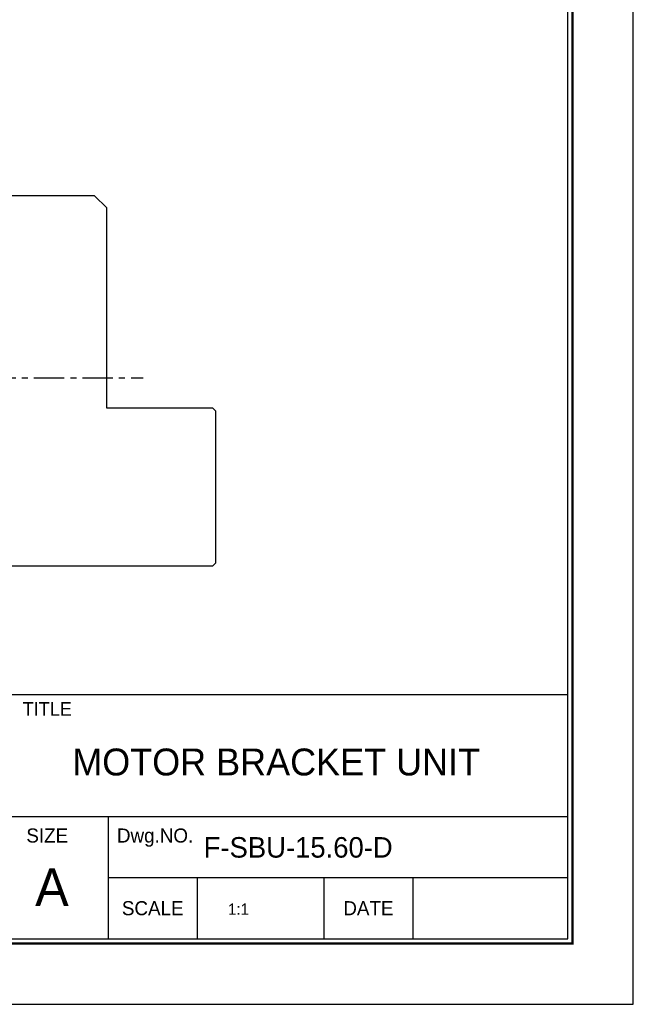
# Model space of a CAD drawing. Header units: millimetres. Extents: x 1591 to 2050, y 1063 to 1388.
# Tile 2 of 3: x 1949 to 2050, y 1063 to 1226. Entities that reach past the tile are written whole.
import ezdxf
from ezdxf.enums import TextEntityAlignment as Align

# ---------------------------------------------------------------- set-up
doc = ezdxf.new("R2010")
doc.units = ezdxf.units.MM
doc.linetypes.add('CENTER', pattern=[2, 1.25, -0.25, 0.25, -0.25])
for name, color, linetype in [('S1', 1, 'CENTER'), ('Z5', 7, 'Continuous'), ('Z7', 7, 'Continuous')]:
    doc.layers.add(name, color=color, linetype=linetype)

# ---------------------------------------------------------------- blocks, each defined once
blk = doc.blocks.new('란표제')
at = {"layer": 'Z7', "color": 0}
for p, q in [((297.0000000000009, 0), (297.0000000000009, 210)), ((0, 0), (297.0000000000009, 0))]:
    blk.add_line(p, q, dxfattribs=at)
at = {"layer": 'Z7'}
for p, q in [((290.0000000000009, 33), (160.0000000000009, 33)), ((290.0000000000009, 20), (186.0000000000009, 20)), ((241.0000000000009, 20), (241.0000000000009, 7)), ((290.0000000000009, 13.5), (241.0000000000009, 13.5)), ((250.5000000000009, 13.5), (250.5000000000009, 7)), ((264.0000000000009, 13.5), (264.0000000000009, 7)), ((273.5000000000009, 13.5), (273.5000000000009, 7))]:
    blk.add_line(p, q, dxfattribs=at)
at = {"layer": 'Z7', "const_width": 0.25}
blk.add_lwpolyline([(290.5000000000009, 6.5), (290.5000000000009, 203.5), (10, 203.5), (10, 6.5)], close=True, dxfattribs=at)
at = {"layer": 'Z7'}
blk.add_lwpolyline([(290.0000000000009, 7), (290.0000000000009, 203), (10.5, 203), (10.5, 7)], close=True, dxfattribs=at)
at = {"layer": 'Z5', "ltscale": 0.5}
for tag, p, height in [('TITLE', (237.1657184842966, 24.40589700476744), 2.5), ('도번', (251.1811757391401, 15.64243272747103), 2.5), ('SCALE', (253.7810780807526, 9.552501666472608), 1.2), ('DATE', (277.0199167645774, 9.511328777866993), 1.2)]:
    blk.add_attdef(tag, p, '', height=height, dxfattribs=at)
at = {"layer": 'Z7'}
for s, height, p in [('TITLE', 1.444, (234.5000000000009, 31.5)), ('SIZE', 1.5, (234.5000000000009, 18)), ('Dwg.NO.', 1.5, (246.0000000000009, 18)), ('A', 4, (235.0000000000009, 12.5)), ('SCALE', 1.5, (245.7500000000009, 10.25)), ('DATE', 1.5, (268.7500000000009, 10.25))]:
    blk.add_text(s, height=height, dxfattribs=at).set_placement(p, align=Align.MIDDLE_CENTER)
for tag, p in [('필렛', (179.2500000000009, 10.89999999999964)), ('모따기', (179.2500000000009, 8.299999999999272))]:
    blk.add_attdef(tag, text='', height=1.15, dxfattribs=at).set_placement(p, align=Align.MIDDLE_LEFT)

msp = doc.modelspace()

# ---------------------------------------------------------------- linework, layer by layer
for p, q in [((1961.323617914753, 1196.693540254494), (1903.323617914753, 1196.693540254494)), ((1963.323617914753, 1194.693540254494), (1961.323617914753, 1196.693540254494)), ((1963.323617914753, 1161.693540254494), (1963.323617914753, 1194.693540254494)), ((1980.823617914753, 1161.693540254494), (1963.323617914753, 1161.693540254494)), ((1981.323617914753, 1161.193540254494), (1980.823617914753, 1161.693540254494)), ((1981.323617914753, 1136.193540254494), (1981.323617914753, 1161.193540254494)), ((1980.823617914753, 1135.693540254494), (1981.323617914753, 1136.193540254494)), ((1883.823617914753, 1135.693540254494), (1980.823617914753, 1135.693540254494))]:
    msp.add_line(p, q)
at = {"layer": 'S1', "ltscale": 4}
msp.add_line((1895.323617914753, 1166.693540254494), (1969.323617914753, 1166.693540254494), dxfattribs=at)

# ---------------------------------------------------------------- block references
at = {"ltscale": 5}
ref = msp.add_blockref('란표제', (1591.049556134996, 1063.428661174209), dxfattribs=dict(at, xscale=1.545673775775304, yscale=1.545673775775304, zscale=1.545673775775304))
ref.add_attrib('TITLE', 'MOTOR BRACKET UNIT', (1957.630387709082, 1101.152216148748), dxfattribs={"layer": 'Z5', "ltscale": 0.5, "height": 4.4352})
ref.add_attrib('도번', 'F-SBU-15.60-D', (1979.293712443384, 1087.606759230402), dxfattribs={"layer": 'Z5', "ltscale": 0.5, "height": 3.381384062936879})
ref.add_attrib('SCALE', '1:1', (1983.31231331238, 1078.193712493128), dxfattribs={"layer": 'Z5', "ltscale": 0.5, "height": 1.854808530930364})

doc.saveas('drawing.dxf')
